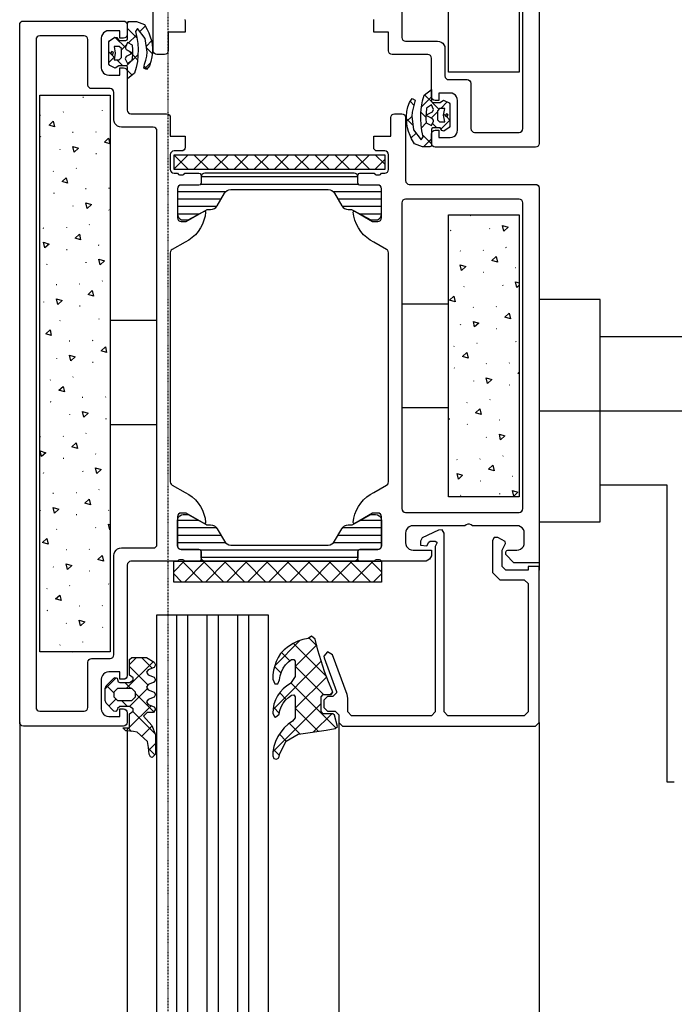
# Model space of a CAD drawing. Header units: millimetres. Extents: x -4577 to 1032787, y -66234 to 201209.
# Tile 174 of 256: x 4952 to 5040, y -7781 to -7648. Entities that reach past the tile are written whole.
import ezdxf

# ---------------------------------------------------------------- set-up
doc = ezdxf.new("R2010")
doc.units = ezdxf.units.MM
doc.linetypes.add('510_5_2OG_ELT_1004$0$11-07-22_DS_2OG$0$AUSGEZOGEN', pattern=[0])
doc.linetypes.add('510_5_2OG_ELT_1004$0$11-07-22_DS_2OG$0$VERDECKT2_S2', pattern=[0.17, 0.1, -0.07])
for name, color, linetype in [('510_5_2OG_ELT_1004$0$11-07-22_DS_2OG$0$108', 8, '510_5_2OG_ELT_1004$0$11-07-22_DS_2OG$0$AUSGEZOGEN'), ('510_5_2OG_ELT_1004$0$11-07-22_DS_2OG$0$DOOR', 8, '510_5_2OG_ELT_1004$0$11-07-22_DS_2OG$0$AUSGEZOGEN'), ('510_5_2OG_ELT_1004$0$11-07-22_DS_2OG$0$GLASS', 8, '510_5_2OG_ELT_1004$0$11-07-22_DS_2OG$0$AUSGEZOGEN'), ('510_5_2OG_ELT_1004$0$11-07-22_DS_2OG$0$Nichttragende_Bauteile', 8, '510_5_2OG_ELT_1004$0$11-07-22_DS_2OG$0$AUSGEZOGEN'), ('510_5_2OG_ELT_1004$0$11-07-22_DS_2OG$0$Tragende_Bauteile', 8, '510_5_2OG_ELT_1004$0$11-07-22_DS_2OG$0$AUSGEZOGEN')]:
    doc.layers.add(name, color=color, linetype=linetype)

# ---------------------------------------------------------------- blocks, each defined once
blk = doc.blocks.new('510_5_2OG_ELT_1004')
at = {"layer": '510_5_2OG_ELT_1004$0$11-07-22_DS_2OG$0$108', "linetype": '510_5_2OG_ELT_1004$0$11-07-22_DS_2OG$0$AUSGEZOGEN'}
for points in [[(4974.09, -7647.87), (4974.13, -7648.06), (4974.13, -7649.56), (4971.83, -7649.56), (4971.83, -7652.06), (4971.79, -7652.26), (4971.69, -7652.42), (4971.52, -7652.53), (4971.33, -7652.56), (4970.33, -7652.56), (4970.14, -7652.53), (4969.98, -7652.42), (4969.87, -7652.26), (4969.83, -7652.06), (4969.83, -7643.56)], [(5021.83, -7599.06), (5021.83, -7664.56), (5021.79, -7664.76), (5021.69, -7664.92), (5021.52, -7665.03), (5021.33, -7665.06), (5007.83, -7665.06), (5007.64, -7665.03), (5007.48, -7664.92), (5007.37, -7664.76), (5007.33, -7664.56), (5007.33, -7663.26), (5007.37, -7663.07), (5007.48, -7662.91), (5007.64, -7662.8), (5007.83, -7662.76), (5008.33, -7662.76), (5008.33, -7663.76), (5009.83, -7663.76), (5010.09, -7663.73), (5010.33, -7663.63), (5010.54, -7663.47), (5010.7, -7663.26), (5010.8, -7663.02), (5010.83, -7662.76), (5010.83, -7658.76), (5010.8, -7658.5), (5010.7, -7658.26), (5010.54, -7658.06), (5010.33, -7657.9), (5010.09, -7657.8), (5009.83, -7657.76), (5008.33, -7657.76), (5008.33, -7658.76), (5007.83, -7658.76), (5007.64, -7658.73), (5007.48, -7658.62), (5007.37, -7658.46), (5007.33, -7658.26), (5007.33, -7653.06), (5007.29, -7652.87), (5007.19, -7652.71), (5007.02, -7652.6), (5006.83, -7652.56), (5002.03, -7652.56), (5001.84, -7652.53), (5001.68, -7652.42), (5001.57, -7652.26), (5001.53, -7652.06), (5001.53, -7649.56), (4999.53, -7649.56), (4999.53, -7648.06), (4999.57, -7647.87)], [(5013.13, -7663.06), (5019.13, -7663.06), (5019.32, -7663.03), (5019.49, -7662.92), (5019.59, -7662.76), (5019.63, -7662.56), (5019.63, -7606.36)], [(5003.33, -7606.36), (5003.33, -7650.26), (5003.37, -7650.46), (5003.48, -7650.62), (5003.64, -7650.73), (5003.83, -7650.76), (5008.13, -7650.76), (5008.39, -7650.8), (5008.63, -7650.9), (5008.84, -7651.06), (5009, -7651.26), (5009.1, -7651.5), (5009.13, -7651.76), (5009.13, -7655.46), (5009.17, -7655.66), (5009.28, -7655.82), (5009.44, -7655.93), (5009.63, -7655.96), (5012.13, -7655.96), (5012.32, -7656), (5012.49, -7656.11), (5012.59, -7656.27), (5012.63, -7656.46), (5012.63, -7662.56), (5012.67, -7662.76), (5012.78, -7662.92), (5012.94, -7663.03), (5013.13, -7663.06)]]:
    blk.add_lwpolyline(points, dxfattribs=at)
blk.add_lwpolyline([(5019.13, -7654.96), (5009.63, -7654.96), (5009.63, -7606.96), (5019.13, -7606.96), (5019.13, -7654.96)], close=True, dxfattribs=at)
at = {"layer": '510_5_2OG_ELT_1004$0$11-07-22_DS_2OG$0$DOOR', "linetype": '510_5_2OG_ELT_1004$0$11-07-22_DS_2OG$0$AUSGEZOGEN'}
for p, q in [((4966.34, -7648.33), (4966.53, -7648.14)), ((4966.34, -7648.33), (4966.53, -7648.14)), ((4966.34, -7648.32), (4966.43, -7648.16)), ((4966.34, -7650.47), (4966.34, -7648.32)), ((4966.34, -7649.06), (4967.64, -7650.36)), ((4966.34, -7649.06), (4967.64, -7650.36)), ((4966.43, -7648.16), (4966.55, -7648.13)), ((4966.55, -7648.13), (4967.55, -7648.13)), ((4967.72, -7649.06), (4967.44, -7649.47)), ((4967.55, -7648.13), (4968.64, -7648.52)), ((4968.76, -7650.42), (4967.72, -7649.06)), ((4968.03, -7649.47), (4968.76, -7648.74)), ((4968.03, -7649.47), (4968.76, -7648.74)), ((4968.64, -7648.52), (4969.02, -7649.18)), ((4969.02, -7649.18), (4969.23, -7649.65)), ((4963.85, -7650.85), (4963.95, -7650.72)), ((4963.95, -7650.72), (4964.67, -7650.25)), ((4964.67, -7650.25), (4964.93, -7650.3)), ((4964.71, -7650.26), (4966.07, -7651.62)), ((4964.71, -7650.26), (4966.07, -7651.62)), ((4964.93, -7650.3), (4965.18, -7650.67)), ((4965.18, -7650.67), (4966.14, -7650.67)), ((4966.14, -7650.67), (4966.31, -7650.59)), ((4966.31, -7650.59), (4966.34, -7650.47)), ((4966.46, -7651.04), (4967.55, -7649.95)), ((4966.46, -7651.04), (4967.55, -7649.95)), ((4967.44, -7649.47), (4967.62, -7650.26)), ((4967.62, -7650.26), (4967.74, -7651.07)), ((4969.01, -7652.24), (4968.76, -7650.42)), ((4969.23, -7649.65), (4969.42, -7650.17)), ((4969.42, -7650.17), (4969.58, -7650.69)), ((4969.58, -7650.69), (4969.68, -7651.22)), ((4963.85, -7653.89), (4963.85, -7650.85)), ((4964.55, -7651.47), (4964.71, -7652.37)), ((4965.25, -7651.47), (4964.55, -7651.47)), ((4965.55, -7651.77), (4965.25, -7651.47)), ((4965.55, -7651.95), (4966.19, -7651.31)), ((4965.55, -7651.95), (4966.19, -7651.31)), ((4965.55, -7652.97), (4965.55, -7651.77)), ((4966.34, -7650.97), (4966.07, -7651.56)), ((4966.07, -7651.56), (4966.07, -7651.72)), ((4966.07, -7651.72), (4966.2, -7651.88)), ((4966.2, -7651.88), (4967.08, -7652.37)), ((4967.05, -7651.33), (4966.34, -7650.97)), ((4966.5, -7652.05), (4966.92, -7652.47)), ((4966.5, -7652.05), (4966.92, -7652.47)), ((4967.09, -7651.9), (4967.05, -7651.33)), ((4967.07, -7652.66), (4967.09, -7651.9)), ((4967.74, -7651.07), (4967.79, -7651.88)), ((4967.79, -7651.88), (4967.77, -7652.7)), ((4968.9, -7651.43), (4969.59, -7650.74)), ((4968.9, -7651.43), (4969.59, -7650.74)), ((4968.93, -7651.65), (4969.7, -7652.42)), ((4968.93, -7651.65), (4969.7, -7652.42)), ((4969.68, -7651.22), (4969.71, -7651.77)), ((4969.71, -7651.77), (4969.71, -7652.27)), ((4963.85, -7652.23), (4964.6, -7652.98)), ((4963.85, -7652.23), (4964.6, -7652.98)), ((4963.85, -7653.65), (4964.62, -7652.88)), ((4963.85, -7653.65), (4964.62, -7652.88)), ((4964.27, -7652.17), (4964.07, -7652.37)), ((4964.07, -7652.37), (4964.17, -7652.54)), ((4964.17, -7652.54), (4964.27, -7652.57)), ((4964.44, -7652.27), (4964.27, -7652.17)), ((4964.27, -7652.57), (4964.37, -7652.54)), ((4964.37, -7652.54), (4964.47, -7652.37)), ((4964.47, -7652.37), (4964.44, -7652.27)), ((4964.71, -7652.37), (4964.55, -7653.27)), ((4964.55, -7653.27), (4965.25, -7653.27)), ((4964.9, -7653.28), (4965.71, -7654.09)), ((4964.9, -7653.28), (4965.71, -7654.09)), ((4965.25, -7653.27), (4965.55, -7652.97)), ((4966.2, -7652.85), (4966.06, -7653.17)), ((4966.06, -7653.17), (4966.34, -7653.78)), ((4967.08, -7652.37), (4966.2, -7652.85)), ((4966.22, -7654.11), (4967.78, -7652.55)), ((4966.22, -7654.11), (4967.78, -7652.55)), ((4966.34, -7653.78), (4967, -7653.32)), ((4967, -7653.32), (4967.07, -7652.66)), ((4967.07, -7652.62), (4967.72, -7653.27)), ((4967.07, -7652.62), (4967.72, -7653.27)), ((4967.77, -7652.7), (4967.69, -7653.51)), ((4968.66, -7653.86), (4968.83, -7653.33)), ((4968.83, -7653.33), (4968.95, -7652.79)), ((4968.95, -7652.79), (4969.01, -7652.24)), ((4969.64, -7652.9), (4969.51, -7653.51)), ((4969.71, -7652.27), (4969.64, -7652.9)), ((4963.96, -7654.03), (4963.85, -7653.89)), ((4964.7, -7654.42), (4963.96, -7654.03)), ((4965.19, -7654.08), (4964.7, -7654.42)), ((4966.14, -7654.08), (4965.19, -7654.08)), ((4966.26, -7654.11), (4966.14, -7654.08)), ((4966.34, -7654.28), (4966.26, -7654.11)), ((4966.34, -7655.85), (4966.34, -7654.28)), ((4967.54, -7654.31), (4967.32, -7655.1)), ((4967.69, -7653.51), (4967.54, -7654.31)), ((4968.55, -7654.42), (4968.66, -7653.86)), ((4968.94, -7654.61), (4968.55, -7654.42)), ((4968.61, -7654.16), (4969, -7654.55)), ((4968.61, -7654.16), (4969, -7654.55)), ((4968.67, -7654.48), (4969.45, -7653.7)), ((4968.67, -7654.48), (4969.45, -7653.7)), ((4969.32, -7654.11), (4968.94, -7654.61)), ((4969.51, -7653.51), (4969.32, -7654.11)), ((4966.34, -7654.72), (4966.98, -7655.36)), ((4966.34, -7654.72), (4966.98, -7655.36)), ((4967.32, -7655.1), (4966.34, -7655.85)), ((5006.34, -7658.03), (5007.32, -7657.28)), ((5007.32, -7657.28), (5007.32, -7658.85)), ((4960.34, -7658.31), (4960.41, -7658.33)), ((5004.34, -7659.02), (5004.72, -7658.52)), ((5004.72, -7658.52), (5005.11, -7658.71)), ((5005.97, -7659.61), (5007.32, -7658.26)), ((5005.97, -7659.61), (5007.32, -7658.26)), ((5006.12, -7658.82), (5006.34, -7658.03)), ((5006.38, -7657.99), (5007.4, -7659.01)), ((5006.38, -7657.99), (5007.4, -7659.01)), ((5004.02, -7660.23), (5004.15, -7659.62)), ((5004.15, -7659.62), (5004.34, -7659.02)), ((5004.44, -7658.88), (5004.96, -7659.4)), ((5004.44, -7658.88), (5004.96, -7659.4)), ((5004.83, -7659.8), (5004.71, -7660.34)), ((5005, -7659.27), (5004.83, -7659.8)), ((5005.11, -7658.71), (5005, -7659.27)), ((5005.89, -7660.43), (5005.97, -7659.62)), ((5005.97, -7659.62), (5006.12, -7658.82)), ((5006.66, -7659.81), (5006.59, -7660.47)), ((5007.32, -7659.35), (5006.66, -7659.81)), ((5007.32, -7658.85), (5007.4, -7659.02)), ((5007.6, -7659.96), (5007.32, -7659.35)), ((5007.4, -7659.02), (5007.52, -7659.05)), ((5007.41, -7659.02), (5008.33, -7659.94)), ((5007.41, -7659.02), (5008.33, -7659.94)), ((5007.46, -7660.28), (5007.6, -7659.96)), ((5007.52, -7659.05), (5008.47, -7659.05)), ((5008.41, -7659.86), (5008.11, -7660.16)), ((5009.11, -7659.86), (5008.41, -7659.86)), ((5008.47, -7659.05), (5008.96, -7658.71)), ((5008.56, -7659.86), (5009.45, -7658.96)), ((5008.56, -7659.86), (5009.45, -7658.96)), ((5008.95, -7660.76), (5009.11, -7659.86)), ((5008.96, -7658.71), (5009.7, -7659.1)), ((5009.7, -7659.1), (5009.81, -7659.24)), ((5009.81, -7659.24), (5009.81, -7662.28)), ((4954.65, -7660.69), (4954.61, -7660.74)), ((4957.69, -7660.33), (4957.74, -7660.28)), ((4962.94, -7660.05), (4962.95, -7660.11)), ((5003.95, -7660.86), (5004.02, -7660.23)), ((5003.95, -7661.36), (5003.95, -7660.86)), ((5003.95, -7661.22), (5004.82, -7662.08)), ((5003.95, -7661.22), (5004.82, -7662.08)), ((5003.97, -7661.62), (5004.66, -7660.93)), ((5003.97, -7661.62), (5004.66, -7660.93)), ((5004.71, -7660.34), (5004.65, -7660.89)), ((5004.65, -7660.89), (5004.9, -7662.71)), ((5005.87, -7661.25), (5005.89, -7660.43)), ((5005.92, -7662.06), (5005.87, -7661.25)), ((5005.9, -7660.34), (5006.58, -7661.02)), ((5005.9, -7660.34), (5006.58, -7661.02)), ((5006.59, -7660.47), (5006.57, -7661.23)), ((5006.57, -7661.23), (5006.61, -7661.8)), ((5006.58, -7660.76), (5007.46, -7660.28)), ((5007.46, -7661.25), (5006.58, -7660.76)), ((5007.27, -7661.14), (5008.11, -7660.3)), ((5007.27, -7661.14), (5008.11, -7660.3)), ((5007.59, -7661.41), (5007.46, -7661.25)), ((5008.11, -7660.16), (5008.11, -7661.36)), ((5009.11, -7661.66), (5008.95, -7660.76)), ((5008.98, -7660.59), (5009.21, -7660.82)), ((5008.98, -7660.59), (5009.21, -7660.82)), ((5009.29, -7660.59), (5009.19, -7660.76)), ((5009.19, -7660.76), (5009.22, -7660.86)), ((5009.22, -7660.86), (5009.39, -7660.96)), ((5009.28, -7660.89), (5009.81, -7661.42)), ((5009.28, -7660.89), (5009.81, -7661.42)), ((5009.39, -7660.56), (5009.29, -7660.59)), ((5009.49, -7660.59), (5009.39, -7660.56)), ((5009.39, -7660.96), (5009.59, -7660.76)), ((5009.59, -7660.76), (5009.49, -7660.59)), ((4955.79, -7662.1), (4956.36, -7661.57)), ((4956.53, -7662.33), (4955.79, -7662.1)), ((4956.36, -7661.57), (4956.53, -7662.33)), ((5003.98, -7661.91), (5003.95, -7661.36)), ((5004.08, -7662.44), (5003.98, -7661.91)), ((5004.24, -7662.96), (5004.08, -7662.44)), ((5006.04, -7662.87), (5005.92, -7662.06)), ((5005.98, -7662.43), (5006.61, -7661.8)), ((5005.98, -7662.43), (5006.61, -7661.8)), ((5006.61, -7661.8), (5007.32, -7662.16)), ((5007.32, -7662.16), (5007.59, -7661.57)), ((5007.35, -7662.54), (5007.32, -7662.66)), ((5007.32, -7662.66), (5007.32, -7664.81)), ((5007.52, -7662.46), (5007.35, -7662.54)), ((5007.45, -7661.88), (5008.02, -7662.46)), ((5007.45, -7661.88), (5008.02, -7662.46)), ((5008.48, -7662.46), (5007.52, -7662.46)), ((5007.59, -7661.57), (5007.59, -7661.41)), ((5008.11, -7661.36), (5008.41, -7661.66)), ((5008.41, -7661.66), (5009.11, -7661.66)), ((5008.73, -7662.83), (5008.48, -7662.46)), ((5008.6, -7662.64), (5009.81, -7661.43)), ((5008.6, -7662.64), (5009.81, -7661.43)), ((5009.71, -7662.41), (5008.99, -7662.88)), ((5009.81, -7662.28), (5009.71, -7662.41)), ((4954.64, -7663.63), (4954.7, -7663.65)), ((4959.02, -7663.09), (4958.96, -7663.07)), ((4962.11, -7662.98), (4962.07, -7663.02)), ((5004.43, -7663.48), (5004.24, -7662.96)), ((5004.64, -7663.95), (5004.43, -7663.48)), ((5004.59, -7663.82), (5005.25, -7663.16)), ((5004.59, -7663.82), (5005.25, -7663.16)), ((5005.02, -7664.61), (5004.64, -7663.95)), ((5004.9, -7662.71), (5005.94, -7664.07)), ((5005.94, -7664.07), (5006.22, -7663.66)), ((5006.22, -7663.66), (5006.04, -7662.87)), ((5006.17, -7663.44), (5007.32, -7664.59)), ((5006.17, -7663.44), (5007.32, -7664.59)), ((5006.24, -7665), (5007.32, -7663.92)), ((5006.24, -7665), (5007.32, -7663.92)), ((5008.99, -7662.88), (5008.73, -7662.83)), ((4963.99, -7664.61), (4963.25, -7664.38)), ((5006.11, -7665), (5005.02, -7664.61)), ((5007.11, -7665), (5006.11, -7665)), ((5007.23, -7664.97), (5007.11, -7665)), ((5007.32, -7664.81), (5007.23, -7664.97)), ((4957.23, -7665.37), (4957.25, -7665.43)), ((4962.1, -7665.91), (4962.16, -7665.93)), ((4972.63, -7667.96), (4974.53, -7666.07)), ((4972.63, -7666.12), (4974.58, -7668.07)), ((4975.24, -7668.07), (4977.24, -7666.07)), ((4975.3, -7666.07), (4977.3, -7668.07)), ((4977.96, -7668.07), (4979.96, -7666.07)), ((4978.01, -7666.07), (4980.01, -7668.07)), ((4980.67, -7668.07), (4982.67, -7666.07)), ((4980.73, -7666.07), (4982.73, -7668.07)), ((4983.39, -7668.07), (4985.39, -7666.07)), ((4983.44, -7666.07), (4985.44, -7668.07)), ((4986.1, -7668.07), (4988.1, -7666.07)), ((4986.16, -7666.07), (4988.16, -7668.07)), ((4988.82, -7668.07), (4990.82, -7666.07)), ((4988.87, -7666.07), (4990.87, -7668.07)), ((4991.53, -7668.07), (4993.53, -7666.07)), ((4991.59, -7666.07), (4993.59, -7668.07)), ((4994.25, -7668.07), (4996.25, -7666.07)), ((4994.31, -7666.07), (4996.31, -7668.07)), ((4996.96, -7668.07), (4998.96, -7666.07)), ((4997.02, -7666.07), (4999.02, -7668.07)), ((4999.74, -7666.07), (5001.03, -7667.36)), ((4959.44, -7667.93), (4959.49, -7667.88)), ((4999.68, -7668.07), (5001.03, -7666.71)), ((4956.41, -7668.3), (4956.36, -7668.34)), ((4957.54, -7669.7), (4958.11, -7669.17)), ((4958.11, -7669.17), (4958.29, -7669.93)), ((4997.38, -7669.07), (4976.28, -7669.07)), ((4958.29, -7669.93), (4957.54, -7669.7)), ((4963.87, -7670.58), (4963.82, -7670.62)), ((4997.47, -7670.07), (4976.19, -7670.07)), ((4956.39, -7671.23), (4956.46, -7671.25)), ((4960.77, -7670.69), (4960.71, -7670.67)), ((4979.56, -7671.07), (4973.08, -7671.07)), ((4978.43, -7672.97), (4979.41, -7671.27)), ((5000.58, -7671.07), (4994.11, -7671.07)), ((4994.26, -7671.27), (4995.24, -7672.97)), ((4958.99, -7672.97), (4959, -7673.03)), ((4960.92, -7673.32), (4960.74, -7672.56)), ((4960.74, -7672.56), (4961.49, -7672.79)), ((4961.49, -7672.79), (4960.92, -7673.32)), ((4978.94, -7672.07), (4973.08, -7672.07)), ((4978.35, -7673.07), (4973.08, -7673.07)), ((5000.58, -7672.07), (4994.72, -7672.07)), ((5000.58, -7673.07), (4995.32, -7673.07)), ((4963.85, -7673.51), (4963.91, -7673.53)), ((4975.98, -7674.07), (4973.08, -7674.07)), ((5000.58, -7674.07), (4997.69, -7674.07)), ((5012.56, -7674.28), (5012.62, -7674.3)), ((4958.16, -7675.9), (4958.12, -7675.94)), ((4961.2, -7675.53), (4961.25, -7675.48)), ((5017.08, -7676.37), (5016.91, -7675.61)), ((5016.91, -7675.61), (5017.65, -7675.84)), ((5017.65, -7675.84), (5017.08, -7676.37)), ((4955.07, -7676.01), (4955.01, -7675.99)), ((5009.9, -7676.29), (5009.95, -7676.25)), ((5015.15, -7676.01), (5015.17, -7676.08)), ((4955.22, -7678.64), (4955.04, -7677.88)), ((4960.04, -7677.53), (4959.3, -7677.3)), ((4962.53, -7678.29), (4962.47, -7678.27)), ((5017.36, -7678.57), (5017.41, -7678.53)), ((4958.15, -7678.83), (4958.21, -7678.85)), ((5011.23, -7679.05), (5011.17, -7679.03)), ((5014.33, -7678.94), (5014.28, -7678.98)), ((5015.46, -7680.35), (5016.03, -7679.81)), ((5016.03, -7679.81), (5016.21, -7680.57)), ((4955.49, -7680.85), (4955.54, -7680.8)), ((4960.74, -7680.57), (4960.76, -7680.63)), ((5011.38, -7681.69), (5011.2, -7680.93)), ((5011.2, -7680.93), (5011.95, -7681.16)), ((5011.95, -7681.16), (5011.38, -7681.69)), ((5016.21, -7680.57), (5015.46, -7680.35)), ((5014.31, -7681.88), (5014.37, -7681.9)), ((5018.69, -7681.33), (5018.63, -7681.31)), ((4956.82, -7683.61), (4956.76, -7683.59)), ((4959.92, -7683.5), (4959.87, -7683.54)), ((4962.95, -7683.13), (4963, -7683.08)), ((5011.66, -7683.89), (5011.71, -7683.85)), ((5016.91, -7683.61), (5016.92, -7683.68)), ((5018.84, -7683.97), (5018.66, -7683.21)), ((5018.66, -7683.21), (5019.13, -7683.35)), ((5019.13, -7683.69), (5018.84, -7683.97)), ((4961.05, -7684.9), (4961.62, -7684.37)), ((4961.8, -7685.13), (4961.05, -7684.9)), ((4961.62, -7684.37), (4961.8, -7685.13)), ((4955.04, -7685.89), (4955.05, -7685.95)), ((4959.9, -7686.43), (4959.96, -7686.45)), ((5003.33, -7686.17), (5009.63, -7686.17)), ((5010.5, -7685.89), (5009.76, -7685.66)), ((5016.08, -7686.54), (5016.03, -7686.58)), ((5019.12, -7686.17), (5019.13, -7686.16)), ((5012.99, -7686.65), (5012.93, -7686.63)), ((5017.22, -7687.95), (5017.79, -7687.41)), ((5017.79, -7687.41), (5017.96, -7688.17)), ((4957.25, -7688.45), (4957.3, -7688.4)), ((4962.5, -7688.17), (4962.51, -7688.23)), ((4970.33, -7688.42), (4964.03, -7688.42)), ((5011.2, -7688.93), (5011.22, -7689)), ((5013.13, -7689.29), (5012.96, -7688.53)), ((5012.96, -7688.53), (5013.7, -7688.76)), ((5013.7, -7688.76), (5013.13, -7689.29)), ((5017.96, -7688.17), (5017.22, -7687.95)), ((4956.09, -7690.45), (4955.35, -7690.22)), ((5016.07, -7689.48), (5016.13, -7689.5)), ((4958.58, -7691.21), (4958.52, -7691.19)), ((4961.67, -7691.1), (4961.62, -7691.14)), ((5010.38, -7691.86), (5010.33, -7691.9)), ((5013.41, -7691.49), (5013.46, -7691.45)), ((5018.66, -7691.21), (5018.68, -7691.28)), ((4962.81, -7692.5), (4963.38, -7691.97)), ((4963.55, -7692.73), (4962.81, -7692.5)), ((4963.38, -7691.97), (4963.55, -7692.73)), ((5011.51, -7693.26), (5012.08, -7692.73)), ((5012.08, -7692.73), (5012.26, -7693.49)), ((4956.79, -7693.49), (4956.81, -7693.55)), ((4961.66, -7694.03), (4961.72, -7694.05)), ((5012.26, -7693.49), (5011.51, -7693.26)), ((5014.74, -7694.25), (5014.68, -7694.23)), ((5017.84, -7694.14), (5017.79, -7694.18)), ((5010.36, -7694.8), (5010.42, -7694.82)), ((5018.97, -7695.55), (5019.13, -7695.39)), ((5019.13, -7695.59), (5018.97, -7695.55)), ((4955.97, -7696.41), (4955.92, -7696.46)), ((4959, -7696.05), (4959.05, -7696)), ((5012.96, -7696.53), (5012.97, -7696.6)), ((5015.46, -7696.36), (5014.89, -7696.89)), ((5017.82, -7697.08), (5017.88, -7697.1)), ((4957.1, -7697.82), (4957.67, -7697.29)), ((4957.85, -7698.05), (4957.1, -7697.82)), ((4957.67, -7697.29), (4957.85, -7698.05)), ((4955.95, -7699.35), (4956.01, -7699.37)), ((4960.33, -7698.81), (4960.27, -7698.79)), ((4963.43, -7698.7), (4963.38, -7698.74)), ((5012.13, -7699.46), (5012.08, -7699.5)), ((5015.17, -7699.09), (5015.21, -7699.05)), ((4958.55, -7701.09), (4958.56, -7701.15)), ((4960.48, -7701.44), (4960.3, -7700.68)), ((5009.63, -7700.17), (5003.33, -7700.17)), ((5013.27, -7700.86), (5013.84, -7700.33)), ((5014.01, -7701.09), (5013.27, -7700.86)), ((5013.84, -7700.33), (5014.01, -7701.09)), ((4963.41, -7701.63), (4963.47, -7701.65)), ((4964.03, -7702.42), (4970.33, -7702.42)), ((5009.63, -7701.64), (5009.75, -7701.68)), ((5009.75, -7701.68), (5009.63, -7701.79)), ((5012.12, -7702.4), (5012.18, -7702.42)), ((5016.5, -7701.85), (5016.44, -7701.83)), ((4960.76, -7703.65), (4960.8, -7703.6)), ((4954.63, -7704.13), (4954.57, -7704.11)), ((4957.72, -7704.01), (4957.67, -7704.06)), ((4958.86, -7705.42), (4959.43, -7704.89)), ((4959.43, -7704.89), (4959.6, -7705.65)), ((5014.71, -7704.13), (5014.73, -7704.2)), ((4954.77, -7706.76), (4954.6, -7706)), ((4959.6, -7705.65), (4958.86, -7705.42)), ((4962.09, -7706.41), (4962.03, -7706.39)), ((4957.71, -7706.95), (4957.77, -7706.97)), ((5010.79, -7707.17), (5010.73, -7707.15)), ((5013.89, -7707.06), (5013.84, -7707.1)), ((5016.92, -7706.69), (5016.97, -7706.65)), ((4955.05, -7708.97), (4955.1, -7708.92)), ((4960.3, -7708.69), (4960.32, -7708.75)), ((5015.02, -7708.46), (5015.59, -7707.93)), ((5015.77, -7708.69), (5015.02, -7708.46)), ((5015.59, -7707.93), (5015.77, -7708.69)), ((5011.51, -7709.28), (5010.94, -7709.81)), ((5013.87, -7710), (5013.93, -7710.02)), ((5018.25, -7709.45), (5018.19, -7709.43)), ((4956.38, -7711.73), (4956.32, -7711.71)), ((4959.48, -7711.62), (4959.43, -7711.66)), ((4962.51, -7711.25), (4962.56, -7711.2)), ((5016.47, -7711.73), (5016.48, -7711.8)), ((5018.22, -7711.33), (5018.97, -7711.56)), ((5011.22, -7712.01), (5011.26, -7711.97)), ((4954.6, -7714.01), (4954.61, -7714.07)), ((4963.84, -7714.01), (4963.78, -7713.99)), ((4959.46, -7714.55), (4959.52, -7714.57)), ((4975.98, -7715.37), (4973.08, -7715.37)), ((5000.58, -7715.37), (4997.69, -7715.37)), ((4956.81, -7716.57), (4956.85, -7716.52)), ((4962.06, -7716.29), (4962.07, -7716.35)), ((4963.81, -7715.88), (4964.03, -7715.95)), ((4978.35, -7716.37), (4973.08, -7716.37)), ((4978.43, -7716.47), (4979.41, -7718.17)), ((4994.26, -7718.17), (4995.24, -7716.47)), ((5000.58, -7716.37), (4995.32, -7716.37)), ((4978.94, -7717.37), (4973.08, -7717.37)), ((4979.56, -7718.37), (4973.08, -7718.37)), ((5000.58, -7718.37), (4994.11, -7718.37)), ((5000.58, -7717.37), (4994.72, -7717.37)), ((4958.14, -7719.33), (4958.08, -7719.31)), ((4961.23, -7719.22), (4961.18, -7719.26)), ((4997.47, -7719.37), (4976.19, -7719.37)), ((4963.11, -7720.85), (4962.36, -7720.62)), ((4974, -7720.87), (4972.58, -7722.28)), ((4976.51, -7723.67), (4973.71, -7720.87)), ((4976.83, -7720.87), (4974.03, -7723.67)), ((4997.38, -7720.37), (4976.28, -7720.37)), ((4979.34, -7723.67), (4976.54, -7720.87)), ((4979.65, -7720.87), (4976.85, -7723.67)), ((4982.17, -7723.67), (4979.37, -7720.87)), ((4982.48, -7720.87), (4979.68, -7723.67)), ((4985, -7723.67), (4982.2, -7720.87)), ((4985.31, -7720.87), (4982.51, -7723.67)), ((4987.83, -7723.67), (4985.03, -7720.87)), ((4988.14, -7720.87), (4985.34, -7723.67)), ((4990.65, -7723.67), (4987.85, -7720.87)), ((4990.97, -7720.87), (4988.17, -7723.67)), ((4993.48, -7723.67), (4990.68, -7720.87)), ((4993.8, -7720.87), (4991, -7723.67)), ((4996.31, -7723.67), (4993.51, -7720.87)), ((4996.62, -7720.87), (4993.82, -7723.67)), ((4999.14, -7723.67), (4996.34, -7720.87)), ((4999.45, -7720.87), (4996.65, -7723.67)), ((5000.58, -7722.28), (4999.17, -7720.87)), ((4956.35, -7721.61), (4956.37, -7721.67)), ((4961.22, -7722.15), (4961.28, -7722.17)), ((4973.68, -7723.67), (4972.58, -7722.56)), ((5000.58, -7722.56), (4999.48, -7723.67)), ((4955.53, -7724.53), (4955.48, -7724.58)), ((4958.56, -7724.17), (4958.61, -7724.12)), ((4963.81, -7723.89), (4963.83, -7723.95)), ((4957.41, -7726.17), (4956.66, -7725.94)), ((4955.51, -7727.47), (4955.57, -7727.49)), ((4959.89, -7726.93), (4959.83, -7726.91)), ((4962.99, -7726.82), (4962.94, -7726.86)), ((4958.11, -7729.21), (4958.12, -7729.27)), ((4962.97, -7729.75), (4963.03, -7729.77)), ((4957.28, -7732.13), (4957.23, -7732.18)), ((4960.32, -7731.77), (4960.36, -7731.72)), ((4958.92, -7733.07), (4958.99, -7733.01)), ((4958.99, -7733.01), (4959, -7733.07))]:
    blk.add_line(p, q, dxfattribs=at)
for points in [[(4965.83, -7743.07), (4952.33, -7743.07), (4952.14, -7743.03), (4951.98, -7742.92), (4951.87, -7742.76), (4951.83, -7742.57), (4951.83, -7648.57), (4951.87, -7648.37), (4951.98, -7648.21), (4952.14, -7648.1), (4952.33, -7648.07), (4965.83, -7648.07), (4966.02, -7648.1), (4966.19, -7648.21), (4966.29, -7648.37), (4966.33, -7648.57), (4966.33, -7649.87), (4966.29, -7650.06), (4966.19, -7650.22), (4966.02, -7650.33), (4965.83, -7650.37), (4965.33, -7650.37), (4965.33, -7649.37), (4963.83, -7649.37), (4963.57, -7649.4), (4963.33, -7649.5), (4963.13, -7649.66), (4962.97, -7649.87), (4962.87, -7650.11), (4962.83, -7650.37), (4962.83, -7654.37), (4962.87, -7654.62), (4962.97, -7654.87), (4963.13, -7655.07), (4963.33, -7655.23), (4963.57, -7655.33), (4963.83, -7655.37), (4965.33, -7655.37), (4965.33, -7654.37), (4965.83, -7654.37), (4966.02, -7654.4), (4966.19, -7654.51), (4966.29, -7654.67), (4966.33, -7654.87), (4966.33, -7660.07), (4966.37, -7660.26), (4966.48, -7660.42), (4966.64, -7660.53), (4966.83, -7660.57), (4971.63, -7660.57), (4971.82, -7660.6), (4971.99, -7660.71), (4972.09, -7660.87), (4972.13, -7661.07), (4972.13, -7663.57), (4974.13, -7663.57), (4974.13, -7665.07), (4974.09, -7665.26), (4973.99, -7665.42), (4973.82, -7665.53), (4973.63, -7665.57), (4972.63, -7665.57), (4972.44, -7665.6), (4972.28, -7665.71), (4972.17, -7665.87), (4972.13, -7666.07), (4972.13, -7668.07), (4972.17, -7668.26), (4972.28, -7668.42), (4972.44, -7668.53), (4972.63, -7668.57), (4973.08, -7668.57), (4973.21, -7668.73), (4973.36, -7668.77), (4973.81, -7668.77), (4973.96, -7668.73), (4974.08, -7668.57), (4975.98, -7668.57), (4976.13, -7668.61), (4976.24, -7668.72), (4976.28, -7668.87), (4976.28, -7669.87), (4976.24, -7670.02), (4976.13, -7670.13), (4975.98, -7670.17), (4973.58, -7670.17), (4973.39, -7670.2), (4973.23, -7670.31), (4973.12, -7670.47), (4973.08, -7670.67), (4973.08, -7674.57), (4973.12, -7674.76), (4973.23, -7674.92), (4973.39, -7675.03), (4973.58, -7675.07), (4974.28, -7675.07), (4976.69, -7673.68), (4976.77, -7673.67), (4976.85, -7673.71), (4976.88, -7673.8), (4976.81, -7674.36), (4976.66, -7674.91), (4976.46, -7675.45), (4976.19, -7675.95), (4975.87, -7676.42), (4975.5, -7676.85), (4975.07, -7677.24), (4974.61, -7677.57), (4974.11, -7677.85), (4972.38, -7678.85), (4972.25, -7678.96), (4972.16, -7679.11), (4972.13, -7679.28), (4972.13, -7710.15), (4972.16, -7710.32), (4972.25, -7710.47), (4972.38, -7710.59), (4974.11, -7711.58), (4974.61, -7711.86), (4975.07, -7712.19), (4975.5, -7712.58), (4975.87, -7713.01), (4976.19, -7713.48), (4976.46, -7713.98), (4976.66, -7714.52), (4976.81, -7715.07), (4976.88, -7715.64), (4976.85, -7715.72), (4976.77, -7715.76), (4976.69, -7715.75), (4974.28, -7714.37), (4973.58, -7714.37), (4973.39, -7714.4), (4973.23, -7714.51), (4973.12, -7714.67), (4973.08, -7714.87)], [(4960.53, -7650.07), (4954.53, -7650.07), (4954.34, -7650.1), (4954.18, -7650.21), (4954.07, -7650.37), (4954.03, -7650.57), (4954.03, -7740.57), (4954.07, -7740.76), (4954.18, -7740.92), (4954.34, -7741.03), (4954.53, -7741.07), (4960.53, -7741.07)], [(4960.53, -7741.07), (4960.72, -7741.03), (4960.89, -7740.92), (4960.99, -7740.76), (4961.03, -7740.57), (4961.03, -7734.47), (4961.07, -7734.27), (4961.18, -7734.11), (4961.34, -7734), (4961.53, -7733.97), (4964.03, -7733.97), (4964.22, -7733.93), (4964.39, -7733.82), (4964.49, -7733.66), (4964.53, -7733.47), (4964.53, -7720.07), (4964.57, -7719.81), (4964.67, -7719.57), (4964.83, -7719.36), (4965.03, -7719.2), (4965.27, -7719.1), (4965.53, -7719.07), (4969.83, -7719.07), (4970.02, -7719.03), (4970.19, -7718.92), (4970.29, -7718.76), (4970.33, -7718.57), (4970.33, -7662.87), (4970.29, -7662.67), (4970.19, -7662.51), (4970.02, -7662.4), (4969.83, -7662.37), (4965.53, -7662.37), (4965.27, -7662.33), (4965.03, -7662.23), (4964.83, -7662.07), (4964.67, -7661.87), (4964.57, -7661.62), (4964.53, -7661.37), (4964.53, -7657.67), (4964.49, -7657.47), (4964.39, -7657.31), (4964.22, -7657.2), (4964.03, -7657.17), (4961.53, -7657.17), (4961.34, -7657.13), (4961.18, -7657.02), (4961.07, -7656.86), (4961.03, -7656.67), (4961.03, -7650.57), (4960.99, -7650.37), (4960.89, -7650.21), (4960.72, -7650.1), (4960.53, -7650.07)], [(4957.47, -7658.07), (4957.41, -7658.12), (4957.4, -7658.07)], [(5000.58, -7668.57), (5001.03, -7668.57), (5001.22, -7668.53), (5001.39, -7668.42), (5001.49, -7668.26), (5001.53, -7668.07), (5001.53, -7666.07), (5001.49, -7665.87), (5001.39, -7665.71), (5001.22, -7665.6), (5001.03, -7665.57), (5000.03, -7665.57), (4999.84, -7665.53), (4999.68, -7665.42), (4999.57, -7665.26), (4999.53, -7665.07), (4999.53, -7663.57), (5001.83, -7663.57), (5001.83, -7661.07), (5001.87, -7660.87), (5001.98, -7660.71), (5002.14, -7660.6), (5002.33, -7660.57), (5003.33, -7660.57), (5003.52, -7660.6), (5003.69, -7660.71), (5003.79, -7660.87), (5003.83, -7661.07), (5003.83, -7669.57), (5003.87, -7669.76), (5003.98, -7669.92), (5004.14, -7670.03), (5004.33, -7670.07), (5021.33, -7670.07), (5021.52, -7670.1), (5021.69, -7670.21), (5021.79, -7670.37), (5021.83, -7670.57), (5021.83, -7721.07), (5018.43, -7721.07), (5017.33, -7719.97), (5017.33, -7719.67), (5017.37, -7719.52), (5017.48, -7719.41), (5017.63, -7719.37), (5018.83, -7719.37), (5019.09, -7719.33), (5019.33, -7719.23), (5019.54, -7719.07), (5019.7, -7718.87)], [(4963.25, -7664.38), (4963.82, -7663.85), (4963.99, -7664.61)], [(4958.99, -7664.96), (4959.74, -7665.19), (4959.17, -7665.72), (4958.99, -7664.96)], [(4972.63, -7668.07), (4972.63, -7666.07), (5001.03, -7666.07), (5001.03, -7668.07), (4972.63, -7668.07)], [(4996.72, -7673.53), (4999.13, -7674.87), (4999.78, -7674.87), (5000.03, -7674.83), (5000.25, -7674.71), (5000.43, -7674.54), (5000.54, -7674.31), (5000.58, -7674.07), (5000.58, -7670.67), (5000.54, -7670.47), (5000.44, -7670.31), (5000.27, -7670.2), (5000.08, -7670.17), (4997.68, -7670.17), (4997.53, -7670.13), (4997.42, -7670.02), (4997.38, -7669.87), (4997.38, -7669.07), (4997.34, -7668.87), (4997.24, -7668.71), (4997.07, -7668.6), (4996.88, -7668.57), (4976.78, -7668.57), (4976.59, -7668.6), (4976.43, -7668.71), (4976.32, -7668.87), (4976.28, -7669.07), (4976.28, -7669.87), (4976.24, -7670.02), (4976.13, -7670.13), (4975.98, -7670.17), (4973.58, -7670.17)], [(5000.58, -7674.57), (5000.58, -7670.67), (5000.54, -7670.47), (5000.44, -7670.31), (5000.27, -7670.2), (5000.08, -7670.17), (4997.68, -7670.17), (4997.53, -7670.13), (4997.42, -7670.02), (4997.38, -7669.87), (4997.38, -7668.87), (4997.42, -7668.72), (4997.53, -7668.61), (4997.68, -7668.57), (4999.58, -7668.57), (4999.71, -7668.73), (4999.86, -7668.77), (5000.31, -7668.77), (5000.46, -7668.73), (5000.58, -7668.57)], [(4973.58, -7670.17), (4973.39, -7670.2), (4973.23, -7670.31), (4973.12, -7670.47), (4973.08, -7670.67)], [(4973.08, -7670.67), (4973.08, -7674.07), (4973.12, -7674.31), (4973.24, -7674.54), (4973.41, -7674.71), (4973.64, -7674.83), (4973.88, -7674.87), (4974.53, -7674.87), (4976.95, -7673.53)], [(4979.41, -7671.27), (4979.57, -7671.06), (4979.77, -7670.9), (4980.01, -7670.8), (4980.27, -7670.77), (4993.39, -7670.77), (4993.65, -7670.8), (4993.89, -7670.9), (4994.1, -7671.06), (4994.26, -7671.27)], [(4976.95, -7673.53), (4977.02, -7673.49), (4977.1, -7673.47), (4977.19, -7673.47), (4977.56, -7673.47), (4977.82, -7673.43), (4978.06, -7673.33), (4978.27, -7673.17), (4978.43, -7672.97)], [(4995.24, -7672.97), (4995.4, -7673.17), (4995.61, -7673.33), (4995.85, -7673.43), (4996.11, -7673.47), (4996.48, -7673.47), (4996.56, -7673.47), (4996.64, -7673.49), (4996.72, -7673.53)], [(5019.59, -7672.37), (5019.49, -7672.21), (5019.32, -7672.1), (5019.13, -7672.07), (5003.83, -7672.07), (5003.64, -7672.1), (5003.48, -7672.21), (5003.37, -7672.37), (5003.33, -7672.57), (5003.33, -7713.77), (5003.37, -7713.96), (5003.48, -7714.12), (5003.64, -7714.23), (5003.83, -7714.27), (5019.13, -7714.27), (5019.32, -7714.23)], [(5019.32, -7714.23), (5019.49, -7714.12), (5019.59, -7713.96), (5019.63, -7713.77), (5019.63, -7672.57), (5019.59, -7672.37)], [(5000.58, -7714.87), (5000.54, -7714.67), (5000.44, -7714.51), (5000.27, -7714.4), (5000.08, -7714.37), (4999.38, -7714.37), (4996.98, -7715.75), (4996.89, -7715.76), (4996.82, -7715.72), (4996.78, -7715.64), (4996.86, -7715.07), (4997, -7714.52), (4997.21, -7713.98), (4997.47, -7713.48), (4997.79, -7713.01), (4998.17, -7712.58), (4998.59, -7712.19), (4999.06, -7711.86), (4999.55, -7711.58), (5001.28, -7710.59), (5001.42, -7710.47), (5001.5, -7710.32), (5001.53, -7710.15), (5001.53, -7679.28), (5001.5, -7679.11), (5001.42, -7678.96), (5001.28, -7678.85), (4999.55, -7677.85), (4999.06, -7677.57), (4998.59, -7677.24), (4998.17, -7676.85), (4997.79, -7676.42), (4997.47, -7675.95), (4997.21, -7675.45), (4997, -7674.91), (4996.86, -7674.36), (4996.78, -7673.8), (4996.82, -7673.71), (4996.89, -7673.67), (4996.98, -7673.68), (4999.38, -7675.07), (5000.08, -7675.07), (5000.27, -7675.03), (5000.44, -7674.92), (5000.54, -7674.76), (5000.58, -7674.57)], [(4959.3, -7677.3), (4959.87, -7676.77), (4960.04, -7677.53)], [(4955.04, -7677.88), (4955.79, -7678.11), (4955.22, -7678.64)], [(4963.25, -7680.39), (4962.67, -7680.92), (4962.5, -7680.16), (4963.25, -7680.39)], [(5009.76, -7685.66), (5010.33, -7685.13), (5010.5, -7685.89)], [(4956.79, -7685.48), (4957.54, -7685.71), (4956.97, -7686.24), (4956.79, -7685.48)], [(4955.35, -7690.22), (4955.92, -7689.69), (4956.09, -7690.45)], [(4958.72, -7693.84), (4958.55, -7693.08), (4959.3, -7693.31), (4958.72, -7693.84)], [(5014.89, -7696.89), (5014.71, -7696.13), (5015.46, -7696.36)], [(4960.3, -7700.68), (4961.05, -7700.91), (4960.48, -7701.44)], [(5016.47, -7703.73), (5017.21, -7703.96), (5016.64, -7704.49), (5016.47, -7703.73)], [(4954.6, -7706), (4955.35, -7706.23), (4954.77, -7706.76)], [(5010.94, -7709.81), (5010.76, -7709.05), (5011.51, -7709.28)], [(5018.97, -7711.56), (5018.4, -7712.09), (5018.22, -7711.33)], [(4973.08, -7714.87), (4973.08, -7718.77), (4973.12, -7718.96), (4973.23, -7719.12), (4973.39, -7719.23), (4973.58, -7719.27), (4975.98, -7719.27), (4976.13, -7719.31), (4976.24, -7719.42), (4976.28, -7719.57), (4976.28, -7720.57), (4976.24, -7720.72), (4976.13, -7720.83), (4975.98, -7720.87), (4974.08, -7720.87), (4973.96, -7720.71), (4973.81, -7720.67), (4973.36, -7720.67), (4973.21, -7720.71), (4973.08, -7720.87), (4966.83, -7720.87), (4966.64, -7720.9), (4966.48, -7721.01), (4966.37, -7721.17), (4966.33, -7721.37), (4966.33, -7736.27), (4966.29, -7736.46), (4966.19, -7736.62), (4966.02, -7736.73), (4965.83, -7736.77), (4965.33, -7736.77), (4965.33, -7735.77), (4963.83, -7735.77), (4963.57, -7735.8), (4963.33, -7735.9), (4963.13, -7736.06), (4962.97, -7736.27), (4962.87, -7736.51), (4962.83, -7736.77), (4962.83, -7740.77), (4962.87, -7741.02), (4962.97, -7741.27), (4963.13, -7741.47), (4963.33, -7741.63), (4963.57, -7741.73), (4963.83, -7741.77), (4965.33, -7741.77), (4965.33, -7740.77), (4965.83, -7740.77), (4966.02, -7740.8), (4966.19, -7740.91), (4966.29, -7741.07), (4966.33, -7741.27), (4966.33, -7742.57), (4966.29, -7742.76), (4966.19, -7742.92), (4966.02, -7743.03), (4965.83, -7743.07)], [(4999.78, -7714.57), (5000.03, -7714.6), (5000.25, -7714.72), (5000.43, -7714.9), (5000.54, -7715.12), (5000.58, -7715.37), (5000.58, -7718.77), (5000.54, -7718.96), (5000.44, -7719.12), (5000.27, -7719.23), (5000.08, -7719.27), (4997.68, -7719.27), (4997.53, -7719.31), (4997.42, -7719.42), (4997.38, -7719.57), (4997.38, -7720.37), (4997.34, -7720.56), (4997.24, -7720.72), (4997.07, -7720.83), (4996.88, -7720.87), (4976.78, -7720.87), (4976.59, -7720.83), (4976.43, -7720.72), (4976.32, -7720.56), (4976.28, -7720.37), (4976.28, -7719.57), (4976.24, -7719.42), (4976.13, -7719.31), (4975.98, -7719.27), (4973.58, -7719.27), (4973.39, -7719.23), (4973.23, -7719.12), (4973.12, -7718.96), (4973.08, -7718.77), (4973.08, -7715.37), (4973.12, -7715.12), (4973.24, -7714.9), (4973.41, -7714.72), (4973.64, -7714.6), (4973.88, -7714.57)], [(4973.88, -7714.57), (4974.53, -7714.57), (4976.95, -7715.9)], [(4996.72, -7715.9), (4999.13, -7714.57), (4999.78, -7714.57)], [(5012.44, -7715.87), (5012.22, -7715.87), (5012.01, -7715.94), (5011.83, -7716.07), (5004.83, -7716.07), (5004.57, -7716.1), (5004.33, -7716.2), (5004.13, -7716.36), (5003.97, -7716.57), (5003.87, -7716.81), (5003.83, -7717.07), (5003.83, -7718.37), (5003.87, -7718.62), (5003.97, -7718.87), (5004.13, -7719.07), (5004.33, -7719.23), (5004.57, -7719.33), (5004.83, -7719.37), (5007.33, -7719.37), (5007.33, -7719.87), (5007.3, -7720.12), (5007.2, -7720.37), (5007.04, -7720.57), (5006.83, -7720.73), (5006.59, -7720.83), (5006.33, -7720.87), (5000.58, -7720.87), (5000.46, -7720.71), (5000.31, -7720.67), (4999.86, -7720.67), (4999.71, -7720.71), (4999.58, -7720.87), (4997.68, -7720.87), (4997.53, -7720.83), (4997.42, -7720.72), (4997.38, -7720.57), (4997.38, -7719.57), (4997.42, -7719.42), (4997.53, -7719.31), (4997.68, -7719.27), (5000.08, -7719.27), (5000.27, -7719.23), (5000.44, -7719.12), (5000.54, -7718.96), (5000.58, -7718.77), (5000.58, -7714.87)], [(4964.03, -7716.6), (4963.99, -7716.64), (4963.81, -7715.88)], [(4976.95, -7715.9), (4977.02, -7715.94), (4977.1, -7715.96), (4977.19, -7715.97), (4977.56, -7715.97), (4977.82, -7716), (4978.06, -7716.1), (4978.27, -7716.26), (4978.43, -7716.47)], [(4995.24, -7716.47), (4995.4, -7716.26), (4995.61, -7716.1), (4995.85, -7716), (4996.11, -7715.97), (4996.48, -7715.97), (4996.56, -7715.96), (4996.64, -7715.94), (4996.72, -7715.9)], [(5019.7, -7718.87), (5019.8, -7718.62), (5019.83, -7718.37), (5019.83, -7717.07), (5019.8, -7716.81), (5019.7, -7716.57), (5019.54, -7716.36), (5019.33, -7716.2), (5019.09, -7716.1), (5018.83, -7716.07), (5012.83, -7716.07), (5012.65, -7715.94), (5012.44, -7715.87)], [(4954.91, -7718.34), (4955.48, -7717.81), (4955.65, -7718.57), (4954.91, -7718.34)], [(4979.41, -7718.17), (4979.57, -7718.37), (4979.77, -7718.53), (4980.01, -7718.63), (4980.27, -7718.67), (4993.39, -7718.67), (4993.65, -7718.63), (4993.89, -7718.53), (4994.1, -7718.37), (4994.26, -7718.17)], [(4962.36, -7720.62), (4962.94, -7720.09), (4963.11, -7720.85)], [(4956.66, -7725.94), (4957.23, -7725.41), (4957.41, -7726.17)]]:
    blk.add_lwpolyline(points, dxfattribs=at)
for points in [[(4964.03, -7658.07), (4964.03, -7733.07), (4954.53, -7733.07), (4954.53, -7658.07), (4964.03, -7658.07)], [(5009.63, -7674.17), (5019.13, -7674.17), (5019.13, -7712.17), (5009.63, -7712.17), (5009.63, -7674.17)], [(4962.8, -7708.51), (4962.23, -7709.04), (4962.06, -7708.28), (4962.8, -7708.51)], [(4961.18, -7712.49), (4961.36, -7713.25), (4960.61, -7713.02), (4961.18, -7712.49)], [(4957.1, -7713.83), (4956.53, -7714.36), (4956.35, -7713.6), (4957.1, -7713.83)], [(5000.58, -7720.87), (5000.58, -7723.67), (4972.58, -7723.67), (4972.58, -7720.87), (5000.58, -7720.87)], [(4958.85, -7721.43), (4958.28, -7721.96), (4958.11, -7721.2), (4958.85, -7721.43)], [(4960.61, -7729.03), (4960.04, -7729.56), (4959.86, -7728.8), (4960.61, -7729.03)]]:
    blk.add_lwpolyline(points, close=True, dxfattribs=at)
at = {"layer": '510_5_2OG_ELT_1004$0$11-07-22_DS_2OG$0$GLASS', "linetype": '510_5_2OG_ELT_1004$0$11-07-22_DS_2OG$0$AUSGEZOGEN'}
for p, q in [((5008.26, -7716.65), (5006.07, -7717.72)), ((5008.77, -7716.63), (5008.26, -7716.65)), ((5009.03, -7717.07), (5008.77, -7716.63)), ((5009.03, -7741.17), (5009.03, -7717.07)), ((5006.07, -7717.72), (5005.83, -7718.15)), ((5005.83, -7718.15), (5005.83, -7718.67)), ((5006.69, -7718.77), (5006.98, -7718.27)), ((5006.98, -7718.27), (5007.15, -7718.17)), ((5007.15, -7718.17), (5007.83, -7718.17)), ((5007.83, -7718.17), (5008.02, -7718.3)), ((5008.02, -7718.3), (5008.02, -7718.42)), ((5015.78, -7717.64), (5015.53, -7718.07)), ((5015.53, -7718.07), (5015.53, -7722.37)), ((5016.28, -7717.64), (5015.78, -7717.64)), ((5017.23, -7718.19), (5016.28, -7717.64)), ((5017.31, -7718.45), (5017.23, -7718.19)), ((5005.83, -7718.67), (5006.69, -7718.77)), ((5008.02, -7718.42), (5007.83, -7718.87)), ((5007.83, -7718.87), (5007.83, -7741.17)), ((5016.83, -7719.37), (5017.31, -7718.45)), ((5016.83, -7721.57), (5016.83, -7719.37)), ((5015.53, -7722.37), (5016.53, -7723.37)), ((5017.33, -7722.07), (5016.83, -7721.57)), ((5020.33, -7722.07), (5017.33, -7722.07)), ((5020.33, -7721.57), (5020.33, -7722.07)), ((5021.83, -7721.57), (5020.33, -7721.57)), ((5021.83, -7721.07), (5021.83, -7722.07)), ((5021.83, -7742.57), (5021.83, -7721.57)), ((5016.53, -7723.37), (5019.83, -7723.37)), ((5019.83, -7723.37), (5020.33, -7723.87)), ((5020.33, -7723.87), (5020.33, -7741.17)), ((4972.96, -7728.07), (4972.96, -8738.14)), ((4974.46, -7728.07), (4974.46, -8738.14)), ((4977.06, -7728.07), (4977.06, -8738.14)), ((4978.56, -7728.07), (4978.56, -8738.14)), ((4981.16, -7728.07), (4981.16, -8738.14)), ((4982.66, -7728.07), (4982.66, -8738.14)), ((4986.19, -7734.95), (4989.59, -7731.55)), ((4989.32, -7731.65), (4988.67, -7731.96)), ((4990, -7731.41), (4989.32, -7731.65)), ((4991.88, -7732.27), (4990.81, -7731.2)), ((4993.19, -7736.41), (4988.72, -7731.93)), ((4988.94, -7735.03), (4991.85, -7732.12)), ((4966.63, -7734.76), (4967.58, -7733.82)), ((4969.69, -7735.26), (4968.25, -7733.82)), ((4988.23, -7734.28), (4987.12, -7733.17)), ((4993.33, -7733.08), (4992.83, -7733.67)), ((4992.83, -7733.67), (4992.87, -7733.88)), ((4992.87, -7733.88), (4994.51, -7738.4)), ((4993.99, -7733.46), (4993.33, -7733.08)), ((4995.94, -7738.81), (4993.99, -7733.46)), ((4966.2, -7738.02), (4969.82, -7734.4)), ((4969.11, -7737.51), (4966.63, -7735.03)), ((4985.97, -7740.83), (4992.47, -7734.33)), ((4986.19, -7734.95), (4986.04, -7735.55)), ((4987.05, -7735.92), (4986.17, -7735.04)), ((4992.76, -7738.81), (4988.94, -7734.99)), ((4963.33, -7738.06), (4964.82, -7736.57)), ((4988.94, -7740.68), (4993.2, -7736.43)), ((4964.53, -7738.59), (4963.54, -7737.59)), ((4966.79, -7738.02), (4965.99, -7737.22)), ((4966.63, -7740.42), (4969.04, -7738.01)), ((4969.85, -7737.2), (4970, -7737.05)), ((4986.61, -7737.36), (4986.63, -7737.34)), ((4994.44, -7743.31), (4988.38, -7737.26)), ((4963.85, -7740.37), (4964.82, -7739.4)), ((4966.36, -7740.42), (4965.56, -7739.62)), ((4969.91, -7741.13), (4967.43, -7738.66)), ((4987.76, -7739.47), (4986.87, -7738.57)), ((4993.33, -7739.07), (4992.83, -7739.57)), ((4992.83, -7739.57), (4992.83, -7740.57)), ((4994.04, -7739.07), (4993.33, -7739.07)), ((4993.65, -7738.81), (4994.01, -7738.45)), ((4994.54, -7738.59), (4994.04, -7739.07)), ((4994.51, -7738.4), (4994.54, -7738.59)), ((4996.03, -7739.32), (4995.94, -7738.81)), ((4996.03, -7741.17), (4996.03, -7739.32)), ((4966.63, -7743.24), (4969.55, -7740.33)), ((4985.94, -7746.52), (4992.44, -7740.01)), ((4986.82, -7741.36), (4986.01, -7740.54)), ((4992.06, -7743.76), (4988.94, -7740.65)), ((4992.83, -7740.57), (4993.33, -7741.07)), ((4970.11, -7744.16), (4967.06, -7741.11)), ((4991.43, -7743.85), (4993.89, -7741.4)), ((4993.33, -7741.07), (4994.33, -7741.07)), ((4994.33, -7741.07), (4994.83, -7741.57)), ((4994.83, -7741.57), (4994.83, -7742.57)), ((4996.53, -7741.67), (4996.03, -7741.17)), ((5007.33, -7741.67), (4996.53, -7741.67)), ((5007.83, -7741.17), (5007.33, -7741.67)), ((5009.53, -7741.67), (5009.03, -7741.17)), ((5019.83, -7741.67), (5009.53, -7741.67)), ((5020.33, -7741.17), (5019.83, -7741.67)), ((4951.83, -7742.57), (4951.87, -8725.37)), ((4966.16, -7743.72), (4966.56, -7743.32)), ((4966.9, -7743.78), (4966.43, -7743.32)), ((4968.27, -7744.43), (4969.67, -7743.03)), ((4989.59, -7744.13), (4988.16, -7742.69)), ((4994.83, -7742.57), (4995.33, -7743.07)), ((4994.83, -7742.57), (4994.83, -8725.56)), ((4995.33, -7743.07), (5021.33, -7743.07)), ((5021.33, -7743.07), (5021.83, -7742.57)), ((5021.83, -7742.57), (5021.83, -8725.56)), ((4966.33, -7743.73), (4966.37, -8725.37)), ((4987.74, -7745.1), (4986.82, -7744.18)), ((4970.05, -7746.93), (4969.2, -7746.08)), ((4969.22, -7746.31), (4970.13, -7745.4)), ((4986.84, -7747.03), (4986, -7746.19))]:
    blk.add_line(p, q, dxfattribs=at)
for points in [[(4970.31, -8720.48), (4970.31, -7728.07), (4985.31, -7728.07), (4985.31, -8738.14)], [(4991.16, -7730.97), (4990.71, -7731.26), (4990, -7731.41)], [(4992.02, -7732.83), (4991.65, -7731.36), (4991.16, -7730.97)], [(4988.67, -7731.96), (4988.05, -7732.34), (4987.49, -7732.8), (4986.98, -7733.31), (4986.66, -7733.83), (4986.39, -7734.38), (4986.19, -7734.95)], [(4992.92, -7735.71), (4992.45, -7734.28), (4992.02, -7732.83)], [(4965.33, -7737.22), (4966.63, -7737.22), (4967.11, -7736.88), (4967.11, -7736.57), (4966.63, -7736.22), (4966.63, -7734.12), (4966.93, -7733.82), (4968.93, -7733.82), (4969.93, -7734.48), (4970.13, -7734.82), (4969.93, -7735.17), (4969.13, -7735.48), (4968.93, -7735.82), (4969.13, -7736.17), (4969.93, -7736.48), (4970.13, -7736.82), (4969.93, -7737.17), (4969.13, -7737.48), (4968.93, -7737.82), (4969.13, -7738.17), (4969.93, -7738.48), (4970.13, -7738.82), (4969.93, -7739.17), (4969.13, -7739.48), (4968.93, -7739.82), (4969.13, -7740.17), (4969.93, -7740.48), (4970.13, -7740.81), (4969.85, -7741.22), (4969.03, -7741.22), (4968.53, -7741.74), (4969.65, -7742.98), (4970.13, -7744.23), (4970.13, -7746.86), (4969.7, -7747.29), (4969.48, -7747.23), (4969.28, -7746.86), (4969.18, -7745.96), (4969.05, -7745.13), (4967.68, -7743.91), (4967.18, -7743.81), (4966.13, -7743.72), (4965.73, -7743.32), (4966.63, -7743.32), (4966.63, -7741.42), (4967.11, -7741.08), (4967.11, -7740.77), (4966.63, -7740.42), (4965.33, -7740.42), (4965.03, -7740.72), (4965.03, -7740.82), (4964.8, -7741.12), (4964.52, -7741.04), (4963.48, -7740), (4963.33, -7739.64)], [(4985.93, -7736.76), (4986.19, -7737.38), (4986.62, -7737.36), (4986.84, -7736.85), (4986.93, -7736.3), (4987.09, -7735.78), (4987.34, -7735.28), (4987.66, -7734.82), (4988.04, -7734.42), (4988.48, -7734.09), (4988.78, -7734.08), (4988.94, -7734.34), (4988.94, -7736.41), (4988.34, -7737.33), (4987.81, -7737.65), (4987.34, -7738.04), (4986.92, -7738.49), (4986.57, -7739), (4986.29, -7739.54)], [(4986.04, -7735.55), (4985.96, -7736.15), (4985.93, -7736.76)], [(4963.33, -7739.64), (4963.33, -7738), (4963.48, -7737.65), (4964.52, -7736.61), (4964.7, -7736.52), (4964.96, -7736.63), (4965.12, -7737.13), (4965.33, -7737.22)], [(4986.43, -7747.54), (4986.76, -7747.36), (4986.9, -7746.76), (4987.74, -7745.09), (4989.37, -7744.18), (4989.73, -7744.1), (4993.11, -7743.62), (4994.34, -7743.41), (4994.64, -7743.11), (4994.24, -7741.62), (4994.02, -7741.4), (4992.72, -7741.4), (4992.44, -7741.1), (4992.44, -7739.11), (4992.74, -7738.81), (4993.79, -7738.81), (4994.04, -7738.54), (4993.94, -7738.27), (4993.46, -7737.12), (4992.92, -7735.71)], [(4986.29, -7739.54), (4986.09, -7740.13), (4985.97, -7740.73), (4985.93, -7741.34), (4986.15, -7741.82), (4986.28, -7741.86)], [(4987.08, -7740.46), (4987.34, -7739.99), (4987.66, -7739.57), (4988.04, -7739.2), (4988.47, -7738.89), (4988.78, -7738.88), (4988.94, -7739.15), (4988.94, -7741.95), (4988.57, -7742.39), (4987.99, -7742.82), (4987.46, -7743.32), (4987, -7743.88)], [(4986.28, -7741.86), (4986.8, -7741.48), (4986.9, -7740.96), (4987.08, -7740.46)], [(4987, -7743.88), (4986.62, -7744.49), (4986.3, -7745.15), (4986.07, -7745.84), (4985.93, -7746.55)], [(4985.93, -7746.55), (4985.93, -7747.08), (4986.07, -7747.42), (4986.43, -7747.54)]]:
    blk.add_lwpolyline(points, dxfattribs=at)
blk.add_lwpolyline([(4966.93, -7738.02), (4965.03, -7738.02), (4964.53, -7738.52), (4964.53, -7739.12), (4965.03, -7739.62), (4966.93, -7739.62), (4967.43, -7739.12), (4967.43, -7738.52), (4966.93, -7738.02)], close=True, dxfattribs=at)
at = {"layer": '510_5_2OG_ELT_1004$0$11-07-22_DS_2OG$0$Nichttragende_Bauteile', "linetype": '510_5_2OG_ELT_1004$0$11-07-22_DS_2OG$0$AUSGEZOGEN'}
for p, q in [((5030.04, -7685.57), (5021.83, -7685.57)), ((5030.04, -7715.57), (5030.04, -7685.57)), ((5030.04, -7690.57), (5049.04, -7690.57)), ((5021.83, -7700.57), (5075.07, -7700.57)), ((5030.04, -7710.57), (5039.04, -7710.57)), ((5039.04, -7710.57), (5039.04, -7750.57)), ((5021.83, -7715.57), (5030.04, -7715.57)), ((5039.04, -7750.57), (5040.04, -7750.57))]:
    blk.add_line(p, q, dxfattribs=at)
at = {"layer": '510_5_2OG_ELT_1004$0$11-07-22_DS_2OG$0$Tragende_Bauteile', "linetype": '510_5_2OG_ELT_1004$0$11-07-22_DS_2OG$0$VERDECKT2_S2'}
blk.add_line((4971.83, -8884.06), (4971.83, -7584.06), dxfattribs=at)

msp = doc.modelspace()

# ---------------------------------------------------------------- block references
msp.add_blockref('510_5_2OG_ELT_1004', (0, -0.05))

doc.saveas('drawing.dxf')
